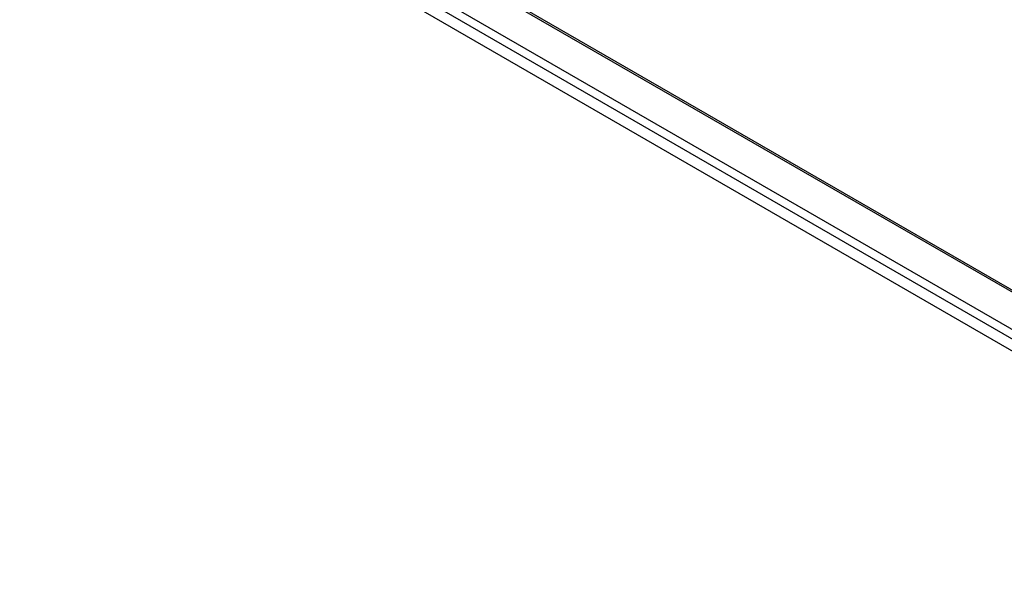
# Model space of a CAD drawing. Header units: inches. Extents: x 17 to 237, y 17 to 149.
# Tile 69 of 113: x 203 to 220, y 66 to 75. Entities that reach past the tile are written whole.
import ezdxf

# ---------------------------------------------------------------- set-up
doc = ezdxf.new("R2010")
doc.units = ezdxf.units.IN
doc.header["$MEASUREMENT"] = 0
doc.layers.add('Visible Edges(ANSI)', color=7, linetype='Continuous', lineweight=25)
doc.layers.add('Visible Tangent Edges(ANSI)', color=7, linetype='Continuous', lineweight=25)

msp = doc.modelspace()

# ---------------------------------------------------------------- linework, layer by layer
at = {"layer": 'Visible Edges(ANSI)'}
for p, q in [((203.587, 80.214), (227.189, 66.587)), ((227.126, 65.578), (202.939, 79.542))]:
    msp.add_line(p, q, dxfattribs=at)
at = {"layer": 'Visible Tangent Edges(ANSI)'}
for p, q in [((227.189, 66.554), (203.565, 80.193)), ((203.009, 79.872), (227.189, 65.912)), ((227.218, 65.733), (202.847, 79.804))]:
    msp.add_line(p, q, dxfattribs=at)

doc.saveas('drawing.dxf')
